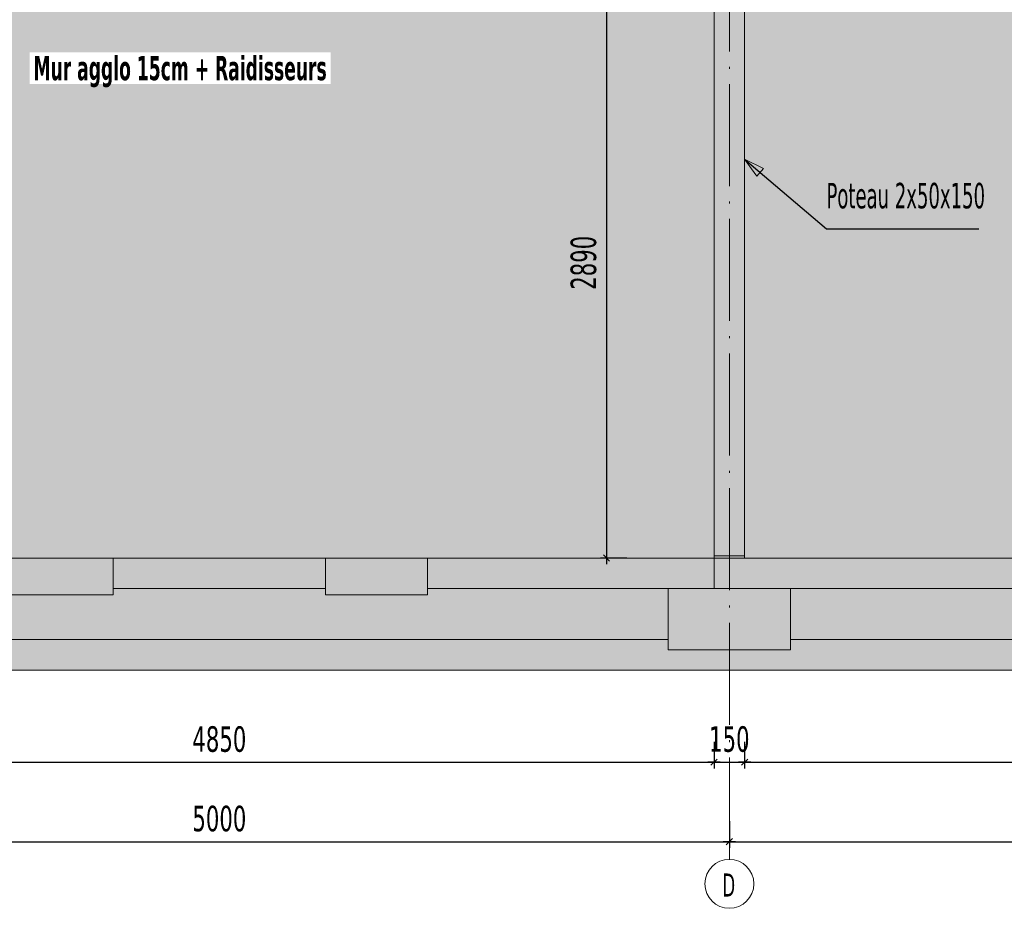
# Model space of a CAD drawing. Header units: millimetres. Extents: x 1567 to 2756, y -116 to 725.
# Tile 13 of 256: x 1728 to 1825, y 114 to 201. Entities that reach past the tile are written whole.
import ezdxf

# ---------------------------------------------------------------- set-up
doc = ezdxf.new("R2010")
doc.units = ezdxf.units.MM
doc.linetypes.add('CADWORK_5', pattern=[13.2, 10, -1.5, 0.2, -1.5])
doc.layers.add('Ech.1_50', color=7, linetype='Continuous')
doc.styles.add('tahoma-', font='txt', dxfattribs={"height": 1})
doc.styles.add('tahoma-b', font='txt', dxfattribs={"height": 1})
doc.styles.add('tahoma-z-r', font='txt', dxfattribs={"width": 0.704918})
doc.dimstyles.new('ISO-25', dxfattribs={"dimtxt": 2.5, "dimasz": 2.5, "dimexe": 1.25, "dimexo": 0.625, "dimtad": 1, "dimtxsty": 'Standard', "dimcen": 2.5, "dimadec": 0, "dimazin": 0, "dimtfac": 1, "dimtmove": 0, "dimatfit": 3, "dimfxl": 1, "dimarcsym": 0})

# ---------------------------------------------------------------- blocks, each defined once
blk = doc.blocks.new('cw-dimension-symbol2')
at = {"color": 0, "linetype": 'Continuous', "lineweight": -2}
for p, q in [((-1, 0), (1, 0)), ((-0.5, -0.5), (0.5, 0.5))]:
    blk.add_line(p, q, dxfattribs=at)
blk = doc.blocks.new('*D110')
at = {"layer": 'Defpoints', "color": 0}
for p in [(1796.078, 129.994), (1699.078, 127.994), (1796.078, 127.994)]:
    blk.add_point(p, dxfattribs=at)
at = {"layer": 'Ech.1_50', "color": 0, "linetype": 'Continuous', "lineweight": -2}
for p, q in [((1796.078, 129.994), (1796.078, 127.394)), ((1699.078, 127.994), (1699.078, 127.394)), ((1699.678, 127.994), (1795.478, 127.994))]:
    blk.add_line(p, q, dxfattribs=at)
at = {"layer": 'Ech.1_50', "color": 0, "lineweight": -2, "xscale": 0.6000000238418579, "yscale": 0.6000000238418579, "zscale": 0.6000000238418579}
for p, rotation in [((1699.078, 127.994), 180), ((1796.078, 127.994), 360)]:
    blk.add_blockref('cw-dimension-symbol2', p, dxfattribs=dict(at, rotation=rotation))
at = {"layer": 'Ech.1_50', "color": 7, "linetype": 'Continuous', "lineweight": 5, "insert": (1747.578, 130.244), "char_height": 2.5, "attachment_point": 5, "style": 'tahoma-z-r'}
blk.add_mtext('4850', dxfattribs=at)
blk = doc.blocks.new('*D111')
at = {"layer": 'Defpoints', "color": 0}
for p in [(1796.078, 129.994), (1799.078, 129.994), (1799.078, 127.994)]:
    blk.add_point(p, dxfattribs=at)
at = {"layer": 'Ech.1_50', "color": 0, "linetype": 'Continuous', "lineweight": -2}
for p, q in [((1796.078, 129.994), (1796.078, 127.394)), ((1799.078, 129.994), (1799.078, 127.394)), ((1796.678, 127.994), (1798.478, 127.994))]:
    blk.add_line(p, q, dxfattribs=at)
at = {"layer": 'Ech.1_50', "color": 0, "lineweight": -2, "xscale": 0.6000000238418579, "yscale": 0.6000000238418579, "zscale": 0.6000000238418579, "rotation": 180}
blk.add_blockref('cw-dimension-symbol2', (1796.078, 127.994), dxfattribs=at)
at = {"layer": 'Ech.1_50', "color": 0, "lineweight": -2, "xscale": 0.6000000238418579, "yscale": 0.6000000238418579, "zscale": 0.6000000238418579}
blk.add_blockref('cw-dimension-symbol2', (1799.078, 127.994), dxfattribs=at)
at = {"layer": 'Ech.1_50', "color": 7, "linetype": 'Continuous', "lineweight": 5, "insert": (1797.578, 130.244), "char_height": 2.5, "attachment_point": 5, "style": 'tahoma-z-r'}
blk.add_mtext('150', dxfattribs=at)
blk = doc.blocks.new('*D117')
at = {"layer": 'Defpoints', "color": 0}
for p in [(1787.538, 205.904), (1785.538, 148.016), (1787.538, 148.016)]:
    blk.add_point(p, dxfattribs=at)
at = {"layer": 'Ech.1_50', "color": 0, "linetype": 'Continuous', "lineweight": -2}
for p, q in [((1787.538, 205.904), (1784.938, 205.904)), ((1785.538, 205.304), (1785.538, 148.616)), ((1787.538, 148.016), (1784.938, 148.016))]:
    blk.add_line(p, q, dxfattribs=at)
at = {"layer": 'Ech.1_50', "color": 0, "lineweight": -2, "xscale": 0.6000000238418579, "yscale": 0.6000000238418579, "zscale": 0.6000000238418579}
for p, rotation in [((1785.538, 205.904), 90), ((1785.538, 148.016), 270)]:
    blk.add_blockref('cw-dimension-symbol2', p, dxfattribs=dict(at, rotation=rotation))
at = {"layer": 'Ech.1_50', "color": 7, "linetype": 'Continuous', "lineweight": 5, "insert": (1783.288, 176.96), "char_height": 2.5, "attachment_point": 5, "rotation": 90, "style": 'tahoma-z-r'}
blk.add_mtext('2890', dxfattribs=at)
blk = doc.blocks.new('*D126')
at = {"layer": 'Defpoints', "color": 0}
for p in [(1697.578, 122.202), (1797.578, 122.202), (1797.578, 120.202)]:
    blk.add_point(p, dxfattribs=at)
at = {"layer": 'Ech.1_50', "color": 0, "linetype": 'Continuous', "lineweight": -2}
for p, q in [((1697.578, 122.202), (1697.578, 119.602)), ((1797.578, 122.202), (1797.578, 119.602)), ((1698.178, 120.202), (1796.978, 120.202))]:
    blk.add_line(p, q, dxfattribs=at)
at = {"layer": 'Ech.1_50', "color": 0, "lineweight": -2, "xscale": 0.6000000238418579, "yscale": 0.6000000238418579, "zscale": 0.6000000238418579, "rotation": 180}
blk.add_blockref('cw-dimension-symbol2', (1697.578, 120.202), dxfattribs=at)
at = {"layer": 'Ech.1_50', "color": 0, "lineweight": -2, "xscale": 0.6000000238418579, "yscale": 0.6000000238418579, "zscale": 0.6000000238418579}
blk.add_blockref('cw-dimension-symbol2', (1797.578, 120.202), dxfattribs=at)
at = {"layer": 'Ech.1_50', "color": 7, "linetype": 'Continuous', "lineweight": 5, "insert": (1747.578, 122.452), "char_height": 2.5, "attachment_point": 5, "style": 'tahoma-z-r'}
blk.add_mtext('5000', dxfattribs=at)
blk = doc.blocks.new('*D127')
at = {"layer": 'Defpoints', "color": 0}
for p in [(1797.578, 122.202), (1880.578, 122.202), (1880.578, 120.202)]:
    blk.add_point(p, dxfattribs=at)
at = {"layer": 'Ech.1_50', "color": 0, "linetype": 'Continuous', "lineweight": -2}
for p, q in [((1797.578, 122.202), (1797.578, 119.602)), ((1880.578, 122.202), (1880.578, 119.602)), ((1798.178, 120.202), (1879.978, 120.202))]:
    blk.add_line(p, q, dxfattribs=at)
at = {"layer": 'Ech.1_50', "color": 0, "lineweight": -2, "xscale": 0.6000000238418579, "yscale": 0.6000000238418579, "zscale": 0.6000000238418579, "rotation": 180}
blk.add_blockref('cw-dimension-symbol2', (1797.578, 120.202), dxfattribs=at)
at = {"layer": 'Ech.1_50', "color": 0, "lineweight": -2, "xscale": 0.6000000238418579, "yscale": 0.6000000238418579, "zscale": 0.6000000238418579}
blk.add_blockref('cw-dimension-symbol2', (1880.578, 120.202), dxfattribs=at)
at = {"layer": 'Ech.1_50', "color": 7, "linetype": 'Continuous', "lineweight": 5, "insert": (1839.078, 122.452), "char_height": 2.5, "attachment_point": 5, "style": 'tahoma-z-r'}
blk.add_mtext('4150', dxfattribs=at)
blk = doc.blocks.new('*D129')
at = {"layer": 'Defpoints', "color": 0}
for p in [(1799.078, 129.994), (1879.078, 129.994), (1879.078, 127.994)]:
    blk.add_point(p, dxfattribs=at)
at = {"layer": 'Ech.1_50', "color": 0, "linetype": 'Continuous', "lineweight": -2}
for p, q in [((1799.078, 129.994), (1799.078, 127.394)), ((1879.078, 129.994), (1879.078, 127.394)), ((1799.678, 127.994), (1878.478, 127.994))]:
    blk.add_line(p, q, dxfattribs=at)
at = {"layer": 'Ech.1_50', "color": 0, "lineweight": -2, "xscale": 0.6000000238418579, "yscale": 0.6000000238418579, "zscale": 0.6000000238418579, "rotation": 180}
blk.add_blockref('cw-dimension-symbol2', (1799.078, 127.994), dxfattribs=at)
at = {"layer": 'Ech.1_50', "color": 0, "lineweight": -2, "xscale": 0.6000000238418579, "yscale": 0.6000000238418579, "zscale": 0.6000000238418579}
blk.add_blockref('cw-dimension-symbol2', (1879.078, 127.994), dxfattribs=at)
at = {"layer": 'Ech.1_50', "color": 7, "linetype": 'Continuous', "lineweight": 5, "insert": (1839.078, 130.244), "char_height": 2.5, "attachment_point": 5, "style": 'tahoma-z-r'}
blk.add_mtext('4000', dxfattribs=at)
blk = doc.blocks.new('cw-line-extremity2')
at = {"linetype": 'Continuous', "lineweight": 0}
blk.add_hatch(color=0, dxfattribs=at).paths.add_polyline_path([(0, 0), (2, 0.5), (2, -0.5)])
at = {"color": 0, "linetype": 'Continuous', "lineweight": -2}
for p, q in [((0, 0), (2, 0.5)), ((2, -0.5), (0, 0)), ((2, 0.5), (2, -0.5))]:
    blk.add_line(p, q, dxfattribs=at)

msp = doc.modelspace()

# ---------------------------------------------------------------- hatches: boundary and pattern name
at = {"layer": 'Ech.1_50', "linetype": 'Continuous', "lineweight": 5, "true_color": 0xe0c8b3, "transparency": 33554687}
msp.add_hatch(color=9, dxfattribs=at).paths.add_polyline_path([(1796.078, 148.216), (1799.078, 148.216), (1799.078, 238.016), (1798.778, 238.016), (1798.778, 216.016), (1796.378, 216.016), (1796.378, 238.016), (1796.078, 238.016), (1796.078, 148.216)])
at = {"layer": 'Ech.1_50', "linetype": 'Continuous', "lineweight": 5, "true_color": 0xfdfdfd, "transparency": 33554687}
for points in [[(1879.078, 210.602), (1799.078, 210.602), (1799.078, 210.416), (1799.168, 210.326), (1799.168, 208.106), (1799.078, 208.016), (1799.078, 148.016), (1879.078, 148.016), (1879.078, 210.602)], [(1792.039, 205.016), (1699.078, 205.016), (1699.078, 148.016), (1796.078, 148.016), (1796.078, 202.684), (1792.039, 205.016)], [(1791.578, 145.016), (1767.978, 145.016), (1767.978, 144.416), (1757.978, 144.416), (1757.978, 145.016), (1737.178, 145.016), (1737.178, 144.416), (1727.178, 144.416), (1727.178, 145.016), (1703.578, 145.016), (1703.578, 140.016), (1791.578, 140.016), (1791.578, 145.016)], [(1874.578, 145.016), (1803.578, 145.016), (1803.578, 140.016), (1874.578, 140.016), (1874.578, 145.016)]]:
    msp.add_hatch(color=7, dxfattribs=at).paths.add_polyline_path(points)
at = {"layer": 'Ech.1_50', "linetype": 'Continuous', "lineweight": 5, "true_color": 0xd0d0d0, "transparency": 33554687}
for points in [[(1727.178, 144.416), (1737.178, 144.416), (1737.178, 148.016), (1727.178, 148.016), (1727.178, 144.416)], [(1757.978, 144.416), (1767.978, 144.416), (1767.978, 148.016), (1757.978, 148.016), (1757.978, 144.416)]]:
    msp.add_hatch(color=254, dxfattribs=at).paths.add_polyline_path(points)
at = {"layer": 'Ech.1_50', "linetype": 'Continuous', "lineweight": 5, "true_color": 0xdcdcdc, "transparency": 33554687}
for points in [[(1737.178, 145.016), (1757.978, 145.016), (1757.978, 148.016), (1737.178, 148.016), (1737.178, 145.016)], [(1796.078, 148.016), (1767.978, 148.016), (1767.978, 145.016), (1796.078, 145.016), (1796.078, 148.016)], [(1902.078, 148.016), (1796.078, 148.016), (1796.078, 145.016), (1902.078, 145.016), (1902.078, 148.016)]]:
    msp.add_hatch(color=254, dxfattribs=at).paths.add_polyline_path(points)
at = {"layer": 'Ech.1_50', "linetype": 'Continuous', "lineweight": 5, "true_color": 0xb3d6f7, "transparency": 33554687}
msp.add_hatch(color=254, dxfattribs=at).paths.add_polyline_path([(1796.078, 148.016), (1799.078, 148.016), (1799.078, 148.216), (1796.078, 148.216), (1796.078, 148.016)])
at = {"layer": 'Ech.1_50', "linetype": 'Continuous', "lineweight": 5, "true_color": 0xf3f3f3, "transparency": 33554687}
for points in [[(1803.578, 145.016), (1791.578, 145.016), (1791.578, 139.016), (1803.578, 139.016), (1803.578, 145.016)], [(1639.578, 137.016), (1958.578, 137.016), (1958.578, 140.016), (1886.578, 140.016), (1886.578, 139.016), (1874.578, 139.016), (1874.578, 140.016), (1803.578, 140.016), (1803.578, 139.016), (1791.578, 139.016), (1791.578, 140.016), (1703.578, 140.016), (1703.578, 139.016), (1691.578, 139.016), (1691.578, 140.016), (1639.578, 140.016), (1639.578, 137.016)]]:
    msp.add_hatch(color=7, dxfattribs=at).paths.add_polyline_path(points)

# ---------------------------------------------------------------- linework, layer by layer
at = {"layer": 'Ech.1_50', "color": 7, "linetype": 'Continuous', "lineweight": 5}
for points in [[(1796.078, 148.216), (1799.078, 148.216), (1799.078, 238.016), (1798.778, 238.016), (1798.778, 216.016), (1796.378, 216.016), (1796.378, 238.016), (1796.078, 238.016), (1796.078, 148.216)], [(1879.078, 210.602), (1799.078, 210.602), (1799.078, 210.416), (1799.168, 210.326), (1799.168, 208.106), (1799.078, 208.016), (1799.078, 148.016), (1879.078, 148.016), (1879.078, 210.602)], [(1792.039, 205.016), (1699.078, 205.016), (1699.078, 148.016), (1796.078, 148.016), (1796.078, 202.684), (1792.039, 205.016)], [(1727.178, 144.416), (1737.178, 144.416), (1737.178, 148.016), (1727.178, 148.016), (1727.178, 144.416)], [(1737.178, 145.016), (1757.978, 145.016), (1757.978, 148.016), (1737.178, 148.016), (1737.178, 145.016)], [(1757.978, 144.416), (1767.978, 144.416), (1767.978, 148.016), (1757.978, 148.016), (1757.978, 144.416)], [(1796.078, 148.016), (1767.978, 148.016), (1767.978, 145.016), (1796.078, 145.016), (1796.078, 148.016)], [(1796.078, 148.016), (1799.078, 148.016), (1799.078, 148.216), (1796.078, 148.216), (1796.078, 148.016)], [(1902.078, 148.016), (1796.078, 148.016), (1796.078, 145.016), (1902.078, 145.016), (1902.078, 148.016)], [(1791.578, 145.016), (1767.978, 145.016), (1767.978, 144.416), (1757.978, 144.416), (1757.978, 145.016), (1737.178, 145.016), (1737.178, 144.416), (1727.178, 144.416), (1727.178, 145.016), (1703.578, 145.016), (1703.578, 140.016), (1791.578, 140.016), (1791.578, 145.016)], [(1803.578, 145.016), (1791.578, 145.016), (1791.578, 139.016), (1803.578, 139.016), (1803.578, 145.016)], [(1874.578, 145.016), (1803.578, 145.016), (1803.578, 140.016), (1874.578, 140.016), (1874.578, 145.016)], [(1639.578, 137.016), (1958.578, 137.016), (1958.578, 140.016), (1886.578, 140.016), (1886.578, 139.016), (1874.578, 139.016), (1874.578, 140.016), (1803.578, 140.016), (1803.578, 139.016), (1791.578, 139.016), (1791.578, 140.016), (1703.578, 140.016), (1703.578, 139.016), (1691.578, 139.016), (1691.578, 140.016), (1639.578, 140.016), (1639.578, 137.016)]]:
    msp.add_lwpolyline(points, close=True, dxfattribs=at)

# ---------------------------------------------------------------- block references
at = {"layer": 'Ech.1_50', "color": 7, "lineweight": 5, "rotation": 319.5537679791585}
msp.add_blockref('cw-line-extremity2', (1799.078, 187.133), dxfattribs=at)

# ---------------------------------------------------------------- texts
at = {"layer": 'Ech.1_50', "linetype": 'Continuous', "insert": (1807.098, 184.796), "char_height": 2.5, "attachment_point": 1, "style": 'tahoma-'}
msp.add_mtext('\\C7;\\fTahoma|b0|i0;\\W0.600000;Poteau 2x50x150', dxfattribs=at)

# ---------------------------------------------------------------- dimensions: what is measured, and where the dimension line sits
at = {"layer": 'Ech.1_50', "color": 7, "linetype": 'Continuous', "lineweight": 5}
dim = msp.add_linear_dim(base=(1785.538, 148.016), p1=(1787.538, 205.904), p2=(1787.538, 148.016), angle=270, text='2890', dimstyle='ISO-25', override={"dimtxt": 2.5, "dimasz": 0.6, "dimexe": 0.6, "dimexo": 0, "dimgap": 0, "dimdec": 0, "dimlfac": 1, "dimtxsty": 'tahoma-z-r', "dimblk": 'cw-dimension-symbol2', "dimclrt": 7, "dimtmove": 2}, dxfattribs=at)
dim.commit()
dim.dimension.update_dxf_attribs({"geometry": '*D117', "text_midpoint": (1783.288, 176.96), "dimtype": 161, "text_rotation": 90})
for base, p1, p2, angle, text, picture, middle, dimtype in [((1796.078, 127.994), (1699.078, 127.994), (1796.078, 129.994), 180, '4850', '*D110', (1747.578, 130.244), 160), ((1799.078, 127.994), (1796.078, 129.994), (1799.078, 129.994), 0, '150', '*D111', (1797.578, 130.244), 161), ((1879.078, 127.994), (1799.078, 129.994), (1879.078, 129.994), 0, '4000', '*D129', (1839.078, 130.244), 161), ((1797.578, 120.202), (1697.578, 122.202), (1797.578, 122.202), 0, '5000', '*D126', (1747.578, 122.452), 161), ((1880.578, 120.202), (1797.578, 122.202), (1880.578, 122.202), 0, '4150', '*D127', (1839.078, 122.452), 161)]:
    dim = msp.add_linear_dim(base=base, p1=p1, p2=p2, angle=angle, text=text, dimstyle='ISO-25', override={"dimtxt": 2.5, "dimasz": 0.6, "dimexe": 0.6, "dimexo": 0, "dimgap": 0, "dimdec": 0, "dimlfac": 1, "dimtxsty": 'tahoma-z-r', "dimblk": 'cw-dimension-symbol2', "dimclrt": 7, "dimtmove": 2}, dxfattribs=at)
    dim.commit()
    dim.dimension.update_dxf_attribs({"geometry": picture, "text_midpoint": middle, "dimtype": dimtype})

# ---------------------------------------------------------------- leaders
at = {"layer": 'Ech.1_50', "color": 7, "linetype": 'Continuous', "lineweight": 5, "has_arrowhead": 0}
msp.add_leader([(1799.078, 187.133), (1807.098, 180.296), (1822.029, 180.296)], dimstyle='ISO-25', dxfattribs=at)

# ---------------------------------------------------------------- wipeouts: each hides what was drawn before it
at = {"linetype": 'Continuous'}
msp.add_wipeout([(1797.578, 113.672), (1797.594, 113.672), (1797.609, 113.672), (1797.624, 113.673), (1797.639, 113.673), (1797.654, 113.673), (1797.669, 113.674), (1797.684, 113.674), (1797.699, 113.675), (1797.714, 113.676), (1797.729, 113.677), (1797.744, 113.678), (1797.759, 113.679), (1797.774, 113.68), (1797.789, 113.681), (1797.804, 113.683), (1797.819, 113.684), (1797.834, 113.686), (1797.849, 113.687), (1797.864, 113.689), (1797.879, 113.691), (1797.894, 113.693), (1797.909, 113.695), (1797.924, 113.697), (1797.939, 113.699), (1797.954, 113.702), (1797.969, 113.704), (1797.984, 113.707), (1797.998, 113.709), (1798.013, 113.712), (1798.028, 113.715), (1798.043, 113.718), (1798.058, 113.72), (1798.072, 113.724), (1798.087, 113.727), (1798.102, 113.73), (1798.117, 113.733), (1798.131, 113.737), (1798.146, 113.74), (1798.161, 113.744), (1798.175, 113.748), (1798.19, 113.751), (1798.204, 113.755), (1798.219, 113.759), (1798.234, 113.763), (1798.248, 113.767), (1798.262, 113.772), (1798.277, 113.776), (1798.291, 113.78), (1798.306, 113.785), (1798.32, 113.79), (1798.334, 113.794), (1798.349, 113.799), (1798.363, 113.804), (1798.377, 113.809), (1798.391, 113.814), (1798.406, 113.819), (1798.42, 113.824), (1798.434, 113.83), (1798.448, 113.835), (1798.462, 113.841), (1798.476, 113.846), (1798.49, 113.852), (1798.504, 113.858), (1798.518, 113.864), (1798.532, 113.87), (1798.545, 113.876), (1798.559, 113.882), (1798.573, 113.888), (1798.587, 113.894), (1798.6, 113.901), (1798.614, 113.907), (1798.628, 113.914), (1798.641, 113.92), (1798.655, 113.927), (1798.668, 113.934), (1798.681, 113.941), (1798.695, 113.948), (1798.708, 113.955), (1798.721, 113.962), (1798.735, 113.969), (1798.748, 113.976), (1798.761, 113.984), (1798.774, 113.991), (1798.787, 113.999), (1798.8, 114.006), (1798.813, 114.014), (1798.826, 114.022), (1798.839, 114.03), (1798.852, 114.038), (1798.864, 114.046), (1798.877, 114.054), (1798.89, 114.062), (1798.902, 114.07), (1798.915, 114.079), (1798.927, 114.087), (1798.94, 114.096), (1798.952, 114.104), (1798.965, 114.113), (1798.977, 114.122), (1798.989, 114.13), (1799.001, 114.139), (1799.013, 114.148), (1799.025, 114.157), (1799.037, 114.167), (1799.049, 114.176), (1799.061, 114.185), (1799.073, 114.194), (1799.085, 114.204), (1799.097, 114.213), (1799.108, 114.223), (1799.12, 114.233), (1799.131, 114.242), (1799.143, 114.252), (1799.154, 114.262), (1799.166, 114.272), (1799.177, 114.282), (1799.188, 114.292), (1799.199, 114.302), (1799.21, 114.312), (1799.221, 114.323), (1799.232, 114.333), (1799.243, 114.343), (1799.254, 114.354), (1799.265, 114.364), (1799.275, 114.375), (1799.286, 114.386), (1799.297, 114.397), (1799.307, 114.407), (1799.318, 114.418), (1799.328, 114.429), (1799.338, 114.44), (1799.348, 114.451), (1799.359, 114.462), (1799.369, 114.474), (1799.379, 114.485), (1799.389, 114.496), (1799.398, 114.508), (1799.408, 114.519), (1799.418, 114.531), (1799.428, 114.542), (1799.437, 114.554), (1799.447, 114.566), (1799.456, 114.577), (1799.466, 114.589), (1799.475, 114.601), (1799.484, 114.613), (1799.493, 114.625), (1799.502, 114.637), (1799.511, 114.649), (1799.52, 114.661), (1799.529, 114.674), (1799.538, 114.686), (1799.546, 114.698), (1799.555, 114.711), (1799.563, 114.723), (1799.572, 114.736), (1799.58, 114.748), (1799.588, 114.761), (1799.597, 114.773), (1799.605, 114.786), (1799.613, 114.799), (1799.621, 114.812), (1799.629, 114.825), (1799.636, 114.837), (1799.644, 114.85), (1799.652, 114.863), (1799.659, 114.876), (1799.667, 114.89), (1799.674, 114.903), (1799.682, 114.916), (1799.689, 114.929), (1799.696, 114.942), (1799.703, 114.956), (1799.71, 114.969), (1799.717, 114.983), (1799.724, 114.996), (1799.73, 115.009), (1799.737, 115.023), (1799.744, 115.037), (1799.75, 115.05), (1799.756, 115.064), (1799.763, 115.078), (1799.769, 115.091), (1799.775, 115.105), (1799.781, 115.119), (1799.787, 115.133), (1799.793, 115.147), (1799.799, 115.161), (1799.804, 115.175), (1799.81, 115.189), (1799.815, 115.203), (1799.821, 115.217), (1799.826, 115.231), (1799.831, 115.245), (1799.837, 115.259), (1799.842, 115.273), (1799.847, 115.288), (1799.851, 115.302), (1799.856, 115.316), (1799.861, 115.33), (1799.866, 115.345), (1799.87, 115.359), (1799.875, 115.374), (1799.879, 115.388), (1799.883, 115.403), (1799.887, 115.417), (1799.891, 115.432), (1799.895, 115.446), (1799.899, 115.461), (1799.903, 115.475), (1799.907, 115.49), (1799.91, 115.505), (1799.914, 115.519), (1799.917, 115.534), (1799.921, 115.549), (1799.924, 115.563), (1799.927, 115.578), (1799.93, 115.593), (1799.933, 115.608), (1799.936, 115.622), (1799.939, 115.637), (1799.941, 115.652), (1799.944, 115.667), (1799.946, 115.682), (1799.949, 115.697), (1799.951, 115.712), (1799.953, 115.726), (1799.956, 115.741), (1799.958, 115.756), (1799.959, 115.771), (1799.961, 115.786), (1799.963, 115.801), (1799.965, 115.816), (1799.966, 115.831), (1799.968, 115.846), (1799.969, 115.861), (1799.97, 115.876), (1799.972, 115.891), (1799.973, 115.906), (1799.974, 115.921), (1799.975, 115.936), (1799.975, 115.952), (1799.976, 115.967), (1799.977, 115.982), (1799.977, 115.997), (1799.978, 116.012), (1799.978, 116.027), (1799.978, 116.042), (1799.978, 116.057), (1799.978, 116.072), (1799.978, 116.087), (1799.978, 116.102), (1799.978, 116.117), (1799.978, 116.132), (1799.977, 116.148), (1799.977, 116.163), (1799.976, 116.178), (1799.975, 116.193), (1799.975, 116.208), (1799.974, 116.223), (1799.973, 116.238), (1799.972, 116.253), (1799.97, 116.268), (1799.969, 116.283), (1799.968, 116.298), (1799.966, 116.313), (1799.965, 116.328), (1799.963, 116.343), (1799.961, 116.358), (1799.959, 116.373), (1799.958, 116.388), (1799.956, 116.403), (1799.953, 116.418), (1799.951, 116.433), (1799.949, 116.448), (1799.946, 116.462), (1799.944, 116.477), (1799.941, 116.492), (1799.939, 116.507), (1799.936, 116.522), (1799.933, 116.537), (1799.93, 116.551), (1799.927, 116.566), (1799.924, 116.581), (1799.921, 116.596), (1799.917, 116.61), (1799.914, 116.625), (1799.91, 116.64), (1799.907, 116.654), (1799.903, 116.669), (1799.899, 116.684), (1799.895, 116.698), (1799.891, 116.713), (1799.887, 116.727), (1799.883, 116.742), (1799.879, 116.756), (1799.875, 116.771), (1799.87, 116.785), (1799.866, 116.799), (1799.861, 116.814), (1799.856, 116.828), (1799.851, 116.842), (1799.847, 116.857), (1799.842, 116.871), (1799.837, 116.885), (1799.831, 116.899), (1799.826, 116.913), (1799.821, 116.928), (1799.815, 116.942), (1799.81, 116.956), (1799.804, 116.97), (1799.799, 116.984), (1799.793, 116.998), (1799.787, 117.011), (1799.781, 117.025), (1799.775, 117.039), (1799.769, 117.053), (1799.763, 117.067), (1799.756, 117.08), (1799.75, 117.094), (1799.744, 117.108), (1799.737, 117.121), (1799.73, 117.135), (1799.724, 117.148), (1799.717, 117.162), (1799.71, 117.175), (1799.703, 117.188), (1799.696, 117.202), (1799.689, 117.215), (1799.682, 117.228), (1799.674, 117.242), (1799.667, 117.255), (1799.659, 117.268), (1799.652, 117.281), (1799.644, 117.294), (1799.636, 117.307), (1799.629, 117.32), (1799.621, 117.333), (1799.613, 117.345), (1799.605, 117.358), (1799.597, 117.371), (1799.588, 117.383), (1799.58, 117.396), (1799.572, 117.409), (1799.563, 117.421), (1799.555, 117.434), (1799.546, 117.446), (1799.538, 117.458), (1799.529, 117.471), (1799.52, 117.483), (1799.511, 117.495), (1799.502, 117.507), (1799.493, 117.519), (1799.484, 117.531), (1799.475, 117.543), (1799.466, 117.555), (1799.456, 117.567), (1799.447, 117.579), (1799.437, 117.59), (1799.428, 117.602), (1799.418, 117.614), (1799.408, 117.625), (1799.398, 117.637), (1799.389, 117.648), (1799.379, 117.659), (1799.369, 117.671), (1799.359, 117.682), (1799.348, 117.693), (1799.338, 117.704), (1799.328, 117.715), (1799.318, 117.726), (1799.307, 117.737), (1799.297, 117.748), (1799.286, 117.758), (1799.275, 117.769), (1799.265, 117.78), (1799.254, 117.79), (1799.243, 117.801), (1799.232, 117.811), (1799.221, 117.822), (1799.21, 117.832), (1799.199, 117.842), (1799.188, 117.852), (1799.177, 117.862), (1799.166, 117.872), (1799.154, 117.882), (1799.143, 117.892), (1799.131, 117.902), (1799.12, 117.912), (1799.108, 117.921), (1799.097, 117.931), (1799.085, 117.94), (1799.073, 117.95), (1799.061, 117.959), (1799.049, 117.968), (1799.037, 117.978), (1799.025, 117.987), (1799.013, 117.996), (1799.001, 118.005), (1798.989, 118.014), (1798.977, 118.023), (1798.965, 118.031), (1798.952, 118.04), (1798.94, 118.049), (1798.927, 118.057), (1798.915, 118.066), (1798.902, 118.074), (1798.89, 118.082), (1798.877, 118.09), (1798.864, 118.099), (1798.852, 118.107), (1798.839, 118.115), (1798.826, 118.122), (1798.813, 118.13), (1798.8, 118.138), (1798.787, 118.146), (1798.774, 118.153), (1798.761, 118.161), (1798.748, 118.168), (1798.735, 118.175), (1798.721, 118.182), (1798.708, 118.19), (1798.695, 118.197), (1798.681, 118.204), (1798.668, 118.211), (1798.655, 118.217), (1798.641, 118.224), (1798.628, 118.231), (1798.614, 118.237), (1798.6, 118.244), (1798.587, 118.25), (1798.573, 118.256), (1798.559, 118.263), (1798.545, 118.269), (1798.532, 118.275), (1798.518, 118.281), (1798.504, 118.287), (1798.49, 118.292), (1798.476, 118.298), (1798.462, 118.304), (1798.448, 118.309), (1798.434, 118.315), (1798.42, 118.32), (1798.406, 118.325), (1798.391, 118.33), (1798.377, 118.335), (1798.363, 118.34), (1798.349, 118.345), (1798.334, 118.35), (1798.32, 118.355), (1798.306, 118.359), (1798.291, 118.364), (1798.277, 118.368), (1798.262, 118.373), (1798.248, 118.377), (1798.234, 118.381), (1798.219, 118.385), (1798.204, 118.389), (1798.19, 118.393), (1798.175, 118.397), (1798.161, 118.4), (1798.146, 118.404), (1798.131, 118.408), (1798.117, 118.411), (1798.102, 118.414), (1798.087, 118.418), (1798.072, 118.421), (1798.058, 118.424), (1798.043, 118.427), (1798.028, 118.43), (1798.013, 118.432), (1797.998, 118.435), (1797.984, 118.438), (1797.969, 118.44), (1797.954, 118.443), (1797.939, 118.445), (1797.924, 118.447), (1797.909, 118.449), (1797.894, 118.451), (1797.879, 118.453), (1797.864, 118.455), (1797.849, 118.457), (1797.834, 118.458), (1797.819, 118.46), (1797.804, 118.461), (1797.789, 118.463), (1797.774, 118.464), (1797.759, 118.465), (1797.744, 118.466), (1797.729, 118.467), (1797.714, 118.468), (1797.699, 118.469), (1797.684, 118.47), (1797.669, 118.47), (1797.654, 118.471), (1797.639, 118.471), (1797.624, 118.472), (1797.609, 118.472), (1797.594, 118.472), (1797.578, 118.472), (1797.563, 118.472), (1797.548, 118.472), (1797.533, 118.472), (1797.518, 118.471), (1797.503, 118.471), (1797.488, 118.47), (1797.473, 118.47), (1797.458, 118.469), (1797.443, 118.468), (1797.428, 118.467), (1797.413, 118.466), (1797.398, 118.465), (1797.383, 118.464), (1797.368, 118.463), (1797.353, 118.461), (1797.338, 118.46), (1797.323, 118.458), (1797.308, 118.457), (1797.293, 118.455), (1797.278, 118.453), (1797.263, 118.451), (1797.248, 118.449), (1797.233, 118.447), (1797.218, 118.445), (1797.203, 118.443), (1797.188, 118.44), (1797.173, 118.438), (1797.158, 118.435), (1797.144, 118.432), (1797.129, 118.43), (1797.114, 118.427), (1797.099, 118.424), (1797.084, 118.421), (1797.07, 118.418), (1797.055, 118.414), (1797.04, 118.411), (1797.025, 118.408), (1797.011, 118.404), (1796.996, 118.4), (1796.982, 118.397), (1796.967, 118.393), (1796.952, 118.389), (1796.938, 118.385), (1796.923, 118.381), (1796.909, 118.377), (1796.894, 118.373), (1796.88, 118.368), (1796.866, 118.364), (1796.851, 118.359), (1796.837, 118.355), (1796.822, 118.35), (1796.808, 118.345), (1796.794, 118.34), (1796.78, 118.335), (1796.765, 118.33), (1796.751, 118.325), (1796.737, 118.32), (1796.723, 118.315), (1796.709, 118.309), (1796.695, 118.304), (1796.681, 118.298), (1796.667, 118.292), (1796.653, 118.287), (1796.639, 118.281), (1796.625, 118.275), (1796.611, 118.269), (1796.598, 118.263), (1796.584, 118.256), (1796.57, 118.25), (1796.557, 118.244), (1796.543, 118.237), (1796.529, 118.231), (1796.516, 118.224), (1796.502, 118.217), (1796.489, 118.211), (1796.475, 118.204), (1796.462, 118.197), (1796.449, 118.19), (1796.435, 118.182), (1796.422, 118.175), (1796.409, 118.168), (1796.396, 118.161), (1796.383, 118.153), (1796.37, 118.146), (1796.357, 118.138), (1796.344, 118.13), (1796.331, 118.122), (1796.318, 118.115), (1796.305, 118.107), (1796.292, 118.099), (1796.28, 118.09), (1796.267, 118.082), (1796.254, 118.074), (1796.242, 118.066), (1796.229, 118.057), (1796.217, 118.049), (1796.205, 118.04), (1796.192, 118.031), (1796.18, 118.023), (1796.168, 118.014), (1796.156, 118.005), (1796.143, 117.996), (1796.131, 117.987), (1796.119, 117.978), (1796.107, 117.968), (1796.096, 117.959), (1796.084, 117.95), (1796.072, 117.94), (1796.06, 117.931), (1796.049, 117.921), (1796.037, 117.912), (1796.025, 117.902), (1796.014, 117.892), (1796.003, 117.882), (1795.991, 117.872), (1795.98, 117.862), (1795.969, 117.852), (1795.958, 117.842), (1795.947, 117.832), (1795.936, 117.822), (1795.925, 117.811), (1795.914, 117.801), (1795.903, 117.79), (1795.892, 117.78), (1795.881, 117.769), (1795.871, 117.758), (1795.86, 117.748), (1795.85, 117.737), (1795.839, 117.726), (1795.829, 117.715), (1795.819, 117.704), (1795.808, 117.693), (1795.798, 117.682), (1795.788, 117.671), (1795.778, 117.659), (1795.768, 117.648), (1795.758, 117.637), (1795.749, 117.625), (1795.739, 117.614), (1795.729, 117.602), (1795.72, 117.59), (1795.71, 117.579), (1795.701, 117.567), (1795.691, 117.555), (1795.682, 117.543), (1795.673, 117.531), (1795.664, 117.519), (1795.655, 117.507), (1795.646, 117.495), (1795.637, 117.483), (1795.628, 117.471), (1795.619, 117.458), (1795.611, 117.446), (1795.602, 117.434), (1795.593, 117.421), (1795.585, 117.409), (1795.577, 117.396), (1795.568, 117.383), (1795.56, 117.371), (1795.552, 117.358), (1795.544, 117.345), (1795.536, 117.333), (1795.528, 117.32), (1795.52, 117.307), (1795.513, 117.294), (1795.505, 117.281), (1795.497, 117.268), (1795.49, 117.255), (1795.483, 117.242), (1795.475, 117.228), (1795.468, 117.215), (1795.461, 117.202), (1795.454, 117.188), (1795.447, 117.175), (1795.44, 117.162), (1795.433, 117.148), (1795.426, 117.135), (1795.42, 117.121), (1795.413, 117.108), (1795.407, 117.094), (1795.4, 117.08), (1795.394, 117.067), (1795.388, 117.053), (1795.382, 117.039), (1795.376, 117.025), (1795.37, 117.011), (1795.364, 116.998), (1795.358, 116.984), (1795.353, 116.97), (1795.347, 116.956), (1795.341, 116.942), (1795.336, 116.928), (1795.331, 116.913), (1795.325, 116.899), (1795.32, 116.885), (1795.315, 116.871), (1795.31, 116.857), (1795.305, 116.842), (1795.301, 116.828), (1795.296, 116.814), (1795.291, 116.799), (1795.287, 116.785), (1795.282, 116.771), (1795.278, 116.756), (1795.274, 116.742), (1795.27, 116.727), (1795.265, 116.713), (1795.262, 116.698), (1795.258, 116.684), (1795.254, 116.669), (1795.25, 116.654), (1795.247, 116.64), (1795.243, 116.625), (1795.24, 116.61), (1795.236, 116.596), (1795.233, 116.581), (1795.23, 116.566), (1795.227, 116.551), (1795.224, 116.537), (1795.221, 116.522), (1795.218, 116.507), (1795.215, 116.492), (1795.213, 116.477), (1795.21, 116.462), (1795.208, 116.448), (1795.206, 116.433), (1795.203, 116.418), (1795.201, 116.403), (1795.199, 116.388), (1795.197, 116.373), (1795.196, 116.358), (1795.194, 116.343), (1795.192, 116.328), (1795.191, 116.313), (1795.189, 116.298), (1795.188, 116.283), (1795.186, 116.268), (1795.185, 116.253), (1795.184, 116.238), (1795.183, 116.223), (1795.182, 116.208), (1795.181, 116.193), (1795.181, 116.178), (1795.18, 116.163), (1795.18, 116.148), (1795.179, 116.132), (1795.179, 116.117), (1795.179, 116.102), (1795.178, 116.087), (1795.178, 116.072), (1795.178, 116.057), (1795.179, 116.042), (1795.179, 116.027), (1795.179, 116.012), (1795.18, 115.997), (1795.18, 115.982), (1795.181, 115.967), (1795.181, 115.952), (1795.182, 115.936), (1795.183, 115.921), (1795.184, 115.906), (1795.185, 115.891), (1795.186, 115.876), (1795.188, 115.861), (1795.189, 115.846), (1795.191, 115.831), (1795.192, 115.816), (1795.194, 115.801), (1795.196, 115.786), (1795.197, 115.771), (1795.199, 115.756), (1795.201, 115.741), (1795.203, 115.726), (1795.206, 115.712), (1795.208, 115.697), (1795.21, 115.682), (1795.213, 115.667), (1795.215, 115.652), (1795.218, 115.637), (1795.221, 115.622), (1795.224, 115.608), (1795.227, 115.593), (1795.23, 115.578), (1795.233, 115.563), (1795.236, 115.549), (1795.24, 115.534), (1795.243, 115.519), (1795.247, 115.505), (1795.25, 115.49), (1795.254, 115.475), (1795.258, 115.461), (1795.262, 115.446), (1795.265, 115.432), (1795.27, 115.417), (1795.274, 115.403), (1795.278, 115.388), (1795.282, 115.374), (1795.287, 115.359), (1795.291, 115.345), (1795.296, 115.33), (1795.301, 115.316), (1795.305, 115.302), (1795.31, 115.288), (1795.315, 115.273), (1795.32, 115.259), (1795.325, 115.245), (1795.331, 115.231), (1795.336, 115.217), (1795.341, 115.203), (1795.347, 115.189), (1795.353, 115.175), (1795.358, 115.161), (1795.364, 115.147), (1795.37, 115.133), (1795.376, 115.119), (1795.382, 115.105), (1795.388, 115.091), (1795.394, 115.078), (1795.4, 115.064), (1795.407, 115.05), (1795.413, 115.037), (1795.42, 115.023), (1795.426, 115.009), (1795.433, 114.996), (1795.44, 114.983), (1795.447, 114.969), (1795.454, 114.956), (1795.461, 114.942), (1795.468, 114.929), (1795.475, 114.916), (1795.483, 114.903), (1795.49, 114.89), (1795.497, 114.876), (1795.505, 114.863), (1795.513, 114.85), (1795.52, 114.837), (1795.528, 114.825), (1795.536, 114.812), (1795.544, 114.799), (1795.552, 114.786), (1795.56, 114.773), (1795.568, 114.761), (1795.577, 114.748), (1795.585, 114.736), (1795.593, 114.723), (1795.602, 114.711), (1795.611, 114.698), (1795.619, 114.686), (1795.628, 114.674), (1795.637, 114.661), (1795.646, 114.649), (1795.655, 114.637), (1795.664, 114.625), (1795.673, 114.613), (1795.682, 114.601), (1795.691, 114.589), (1795.701, 114.577), (1795.71, 114.566), (1795.72, 114.554), (1795.729, 114.542), (1795.739, 114.531), (1795.749, 114.519), (1795.758, 114.508), (1795.768, 114.496), (1795.778, 114.485), (1795.788, 114.474), (1795.798, 114.462), (1795.808, 114.451), (1795.819, 114.44), (1795.829, 114.429), (1795.839, 114.418), (1795.85, 114.407), (1795.86, 114.397), (1795.871, 114.386), (1795.881, 114.375), (1795.892, 114.364), (1795.903, 114.354), (1795.914, 114.343), (1795.925, 114.333), (1795.936, 114.323), (1795.947, 114.312), (1795.958, 114.302), (1795.969, 114.292), (1795.98, 114.282), (1795.991, 114.272), (1796.003, 114.262), (1796.014, 114.252), (1796.025, 114.242), (1796.037, 114.233), (1796.049, 114.223), (1796.06, 114.213), (1796.072, 114.204), (1796.084, 114.194), (1796.096, 114.185), (1796.107, 114.176), (1796.119, 114.167), (1796.131, 114.157), (1796.143, 114.148), (1796.156, 114.139), (1796.168, 114.13), (1796.18, 114.122), (1796.192, 114.113), (1796.205, 114.104), (1796.217, 114.096), (1796.229, 114.087), (1796.242, 114.079), (1796.254, 114.07), (1796.267, 114.062), (1796.28, 114.054), (1796.292, 114.046), (1796.305, 114.038), (1796.318, 114.03), (1796.331, 114.022), (1796.344, 114.014), (1796.357, 114.006), (1796.37, 113.999), (1796.383, 113.991), (1796.396, 113.984), (1796.409, 113.976), (1796.422, 113.969), (1796.435, 113.962), (1796.449, 113.955), (1796.462, 113.948), (1796.475, 113.941), (1796.489, 113.934), (1796.502, 113.927), (1796.516, 113.92), (1796.529, 113.914), (1796.543, 113.907), (1796.557, 113.901), (1796.57, 113.894), (1796.584, 113.888), (1796.598, 113.882), (1796.611, 113.876), (1796.625, 113.87), (1796.639, 113.864), (1796.653, 113.858), (1796.667, 113.852), (1796.681, 113.846), (1796.695, 113.841), (1796.709, 113.835), (1796.723, 113.83), (1796.737, 113.824), (1796.751, 113.819), (1796.765, 113.814), (1796.78, 113.809), (1796.794, 113.804), (1796.808, 113.799), (1796.822, 113.794), (1796.837, 113.79), (1796.851, 113.785), (1796.866, 113.78), (1796.88, 113.776), (1796.894, 113.772), (1796.909, 113.767), (1796.923, 113.763), (1796.938, 113.759), (1796.952, 113.755), (1796.967, 113.751), (1796.982, 113.748), (1796.996, 113.744), (1797.011, 113.74), (1797.025, 113.737), (1797.04, 113.733), (1797.055, 113.73), (1797.07, 113.727), (1797.084, 113.724), (1797.099, 113.72), (1797.114, 113.718), (1797.129, 113.715), (1797.144, 113.712), (1797.158, 113.709), (1797.173, 113.707), (1797.188, 113.704), (1797.203, 113.702), (1797.218, 113.699), (1797.233, 113.697), (1797.248, 113.695), (1797.263, 113.693), (1797.278, 113.691), (1797.293, 113.689), (1797.308, 113.687), (1797.323, 113.686), (1797.338, 113.684), (1797.353, 113.683), (1797.368, 113.681), (1797.383, 113.68), (1797.398, 113.679), (1797.413, 113.678), (1797.428, 113.677), (1797.443, 113.676), (1797.458, 113.675), (1797.473, 113.674), (1797.488, 113.674), (1797.503, 113.673), (1797.518, 113.673), (1797.533, 113.673), (1797.548, 113.672), (1797.563, 113.672)], dxfattribs=at).dxf.layer = 'Ech.1_50'

# ---------------------------------------------------------------- next in the draw order: linework, layer by layer
at = {"layer": 'Ech.1_50', "color": 7, "linetype": 'CADWORK_5', "lineweight": 5}
msp.add_lwpolyline([(1797.578, 118.472), (1797.578, 308.372)], dxfattribs=at)
at = {"layer": 'Ech.1_50', "color": 7, "lineweight": 5}
msp.add_circle((1797.578, 116.072), 2.4, dxfattribs=at)

# ---------------------------------------------------------------- next in the draw order: texts
at = {"layer": 'Ech.1_50', "color": 7, "linetype": 'Continuous', "style": 'tahoma-', "width": 0.6}
msp.add_text('D', height=2.265, dxfattribs=at).set_placement((1796.912, 114.822))
at = {"layer": 'Ech.1_50', "color": 7, "linetype": 'Continuous', "insert": (1729.356, 197.234), "char_height": 2.5, "attachment_point": 1, "style": 'tahoma-b', "bg_fill": 3, "box_fill_scale": 1.15, "bg_fill_color": 256, "bg_fill_true_color": 13158600, "bg_fill_transparency": 33554687}
msp.add_mtext('\\A1;\\fTahoma|b1|i0;\\W0.600000;\\H2.373700;Mur agglo 15cm + Raidisseurs', dxfattribs=at)

doc.saveas('drawing.dxf')
